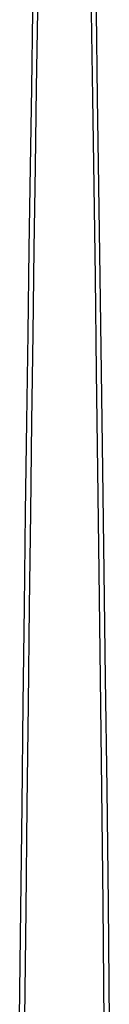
# Model space of a CAD drawing. Header units: centimetres. Extents: x 4745 to 39369, y 17389 to 19524.
# Tile 52 of 188: x 15587.9 to 15588.96, y 18233.31 to 18244.91. Entities that reach past the tile are written whole.
import ezdxf

# ---------------------------------------------------------------- set-up
doc = ezdxf.new("R2010")
doc.units = ezdxf.units.CM
doc.layers.add('$_urządzenia', color=250, linetype='Continuous')

# ---------------------------------------------------------------- blocks, each defined once
blk = doc.blocks.new('A$C92957c0b')
at = {"layer": '$_urządzenia'}
for points in [[(-5.29, -233.62), (-5.15, -220.86), (-5.01, -208.54), (-4.87, -196.63), (-4.72, -185.16), (-4.58, -174.07), (-4.43, -163.35), (-4.29, -153), (-4.15, -143), (-4.01, -133.34), (-3.87, -124.02), (-3.73, -115), (-3.59, -106.28), (-3.45, -97.87), (-3.32, -89.72), (-3.19, -81.84), (-3.06, -74.22), (-2.93, -66.83), (-2.8, -59.66), (-2.67, -52.71), (-2.55, -45.99)], [(-4.66, -233.62), (-4.52, -220.87), (-4.39, -208.54), (-4.25, -196.64), (-4.11, -185.17), (-3.97, -174.07), (-3.84, -163.35), (-3.7, -153.01), (-3.56, -143.01), (-3.43, -133.34), (-3.29, -124.02), (-3.16, -115.01), (-3.03, -106.29), (-2.9, -97.88), (-2.77, -89.73), (-2.64, -81.85), (-2.52, -74.23), (-2.4, -66.84), (-2.28, -59.67), (-2.16, -52.72), (-2.04, -46)], [(2.04, -46), (2.17, -53.65), (2.31, -61.57), (2.45, -69.78), (2.59, -78.25), (2.73, -87), (2.87, -96.07), (3.02, -105.45), (3.16, -115.14), (3.31, -125.19), (3.46, -135.58), (3.61, -146.33), (3.76, -157.49), (3.91, -169.07), (4.06, -181.07), (4.21, -193.57), (4.37, -206.61), (4.52, -220.16), (4.66, -234.21)], [(2.55, -45.99), (2.69, -53.64), (2.83, -61.56), (2.98, -69.77), (3.13, -78.24), (3.27, -86.99), (3.42, -96.06), (3.58, -105.44), (3.73, -115.13), (3.88, -125.18), (4.04, -135.57), (4.2, -146.32), (4.35, -157.49), (4.51, -169.06), (4.67, -181.06), (4.83, -193.57), (4.99, -206.61), (5.15, -220.16), (5.3, -234.2)]]:
    blk.add_lwpolyline(points, dxfattribs=at)

msp = doc.modelspace()

# ---------------------------------------------------------------- block references
at = {"layer": '$_urządzenia', "xscale": 0.1, "yscale": 0.1, "zscale": 0.1}
msp.add_blockref('A$C92957c0b', (15588.434, 18256.513), dxfattribs=at)

doc.saveas('drawing.dxf')
